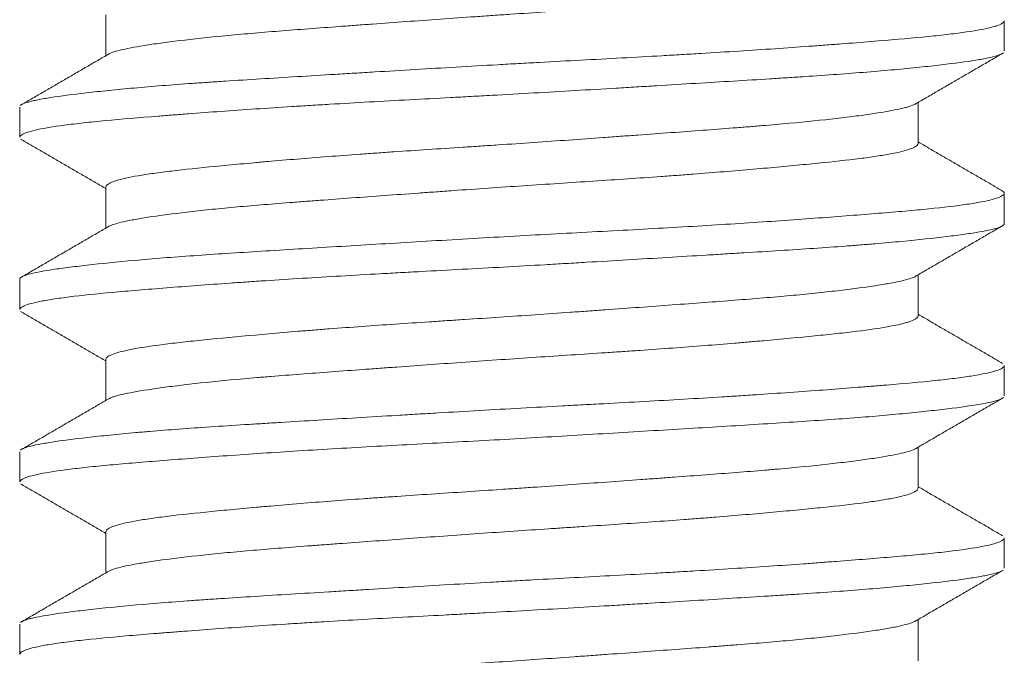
# Model space of a CAD drawing. Header units: millimetres. Extents: x 28 to 2257, y 19 to 785.
# Tile 38 of 55: x 1655.35 to 1659.35, y 361.22 to 363.8. Entities that reach past the tile are written whole.
import ezdxf

# ---------------------------------------------------------------- set-up
doc = ezdxf.new("R2010")
doc.units = ezdxf.units.MM
doc.layers.add('1', color=7, linetype='Continuous', true_color=0xffffff)

msp = doc.modelspace()

# ---------------------------------------------------------------- linework, layer by layer
at = {"layer": '1', "color": 155, "linetype": 'Continuous', "lineweight": 18}
for p, q in [((1655.7032, 363.8189), (1655.7032, 363.6523)), ((1659.3532, 363.6712), (1659.3532, 363.7934)), ((1659.0032, 363.2956), (1659.0032, 363.4626)), ((1655.3532, 363.4436), (1655.3532, 363.3215)), ((1655.7032, 363.1193), (1655.7032, 362.9523)), ((1659.3532, 362.9712), (1659.3532, 363.0939)), ((1655.3532, 362.7435), (1655.3532, 362.621)), ((1659.0032, 362.5958), (1659.0032, 362.7626)), ((1655.7032, 362.419), (1655.7032, 362.2523)), ((1659.3532, 362.2715), (1659.3532, 362.3935)), ((1659.0032, 361.8958), (1659.0032, 362.0626)), ((1655.3532, 362.044), (1655.3532, 361.9214)), ((1655.7032, 361.7192), (1655.7032, 361.5523)), ((1659.3532, 361.5709), (1659.3532, 361.6936)), ((1655.3532, 361.3434), (1655.3532, 361.2214)), ((1659.0032, 361.1956), (1659.0032, 361.3626))]:
    msp.add_line(p, q, dxfattribs=at)
for points, knots in [([(1655.7125, 363.6577), (1655.7167, 363.6603), (1655.7224, 363.6629), (1655.7379, 363.6686), (1655.7484, 363.6716), (1655.7858, 363.6809), (1655.8186, 363.6872), (1655.8695, 363.6954), (1655.8802, 363.697), (1655.9025, 363.7003), (1655.9141, 363.702), (1655.9501, 363.7069), (1655.9758, 363.7103), (1656.0578, 363.7202), (1656.119, 363.7269), (1656.204, 363.735), (1656.2214, 363.7366), (1656.2569, 363.7398), (1656.2749, 363.7414), (1656.3299, 363.7461), (1656.3677, 363.7492), (1656.4845, 363.7585), (1656.5669, 363.7647), (1656.6759, 363.7727), (1656.698, 363.7744), (1656.7423, 363.7776), (1656.7646, 363.7792), (1656.8319, 363.7841), (1656.8772, 363.7874), (1657.0149, 363.7974), (1657.1087, 363.8041), (1657.2286, 363.8125), (1657.2526, 363.8142), (1657.3005, 363.8175), (1657.3244, 363.8191), (1657.396, 363.824), (1657.491, 363.8303), (1657.5854, 363.8365), (1657.6795, 363.8426), (1657.7264, 363.8457), (1657.8662, 363.8552), (1657.9559, 363.8614), (1658.0855, 363.8711), (1658.149, 363.876), (1658.2106, 363.881), (1658.2512, 363.8843), (1658.2714, 363.886), (1658.3703, 363.8944), (1658.4436, 363.9011), (1658.5452, 363.9108), (1658.5939, 363.9155), (1658.6393, 363.9202), (1658.6689, 363.9233), (1658.6833, 363.9249), (1658.753, 363.9327), (1658.8012, 363.9389), (1658.8627, 363.9484), (1658.8907, 363.9533), (1658.9145, 363.9582), (1658.9294, 363.9615), (1658.9364, 363.9632), (1658.9685, 363.9715), (1658.9859, 363.9783), (1658.9999, 363.9882), (1659.0025, 363.9915), (1659.0032, 363.9954), (1659.0032, 363.996), (1659.0032, 363.9966)], [0, 0, 0, 0, 0.023537, 0.023537, 0.052102, 0.052102, 0.109232, 0.109232, 0.123515, 0.123515, 0.137797, 0.137797, 0.166362, 0.166362, 0.223492, 0.223492, 0.237774, 0.237774, 0.252057, 0.252057, 0.280622, 0.280622, 0.337751, 0.337751, 0.352034, 0.352034, 0.366316, 0.366316, 0.394881, 0.394881, 0.452011, 0.452011, 0.466293, 0.466293, 0.480576, 0.480576, 0.509141, 0.537706, 0.537706, 0.566271, 0.566271, 0.6234, 0.6234, 0.651965, 0.666248, 0.666248, 0.68053, 0.68053, 0.73766, 0.73766, 0.766225, 0.780507, 0.780507, 0.79479, 0.79479, 0.85192, 0.85192, 0.880484, 0.894767, 0.894767, 0.909049, 0.909049, 0.966179, 0.966179, 0.994744, 0.994744, 1, 1, 1, 1]), ([(1655.3612, 363.4538), (1655.3671, 363.4573), (1655.3762, 363.4608), (1655.3938, 363.4658), (1655.3996, 363.4673), (1655.4126, 363.4703), (1655.4197, 363.4718), (1655.4427, 363.4764), (1655.4602, 363.4794), (1655.5194, 363.4886), (1655.5674, 363.4949), (1655.6382, 363.503), (1655.6529, 363.5047), (1655.6834, 363.5079), (1655.6993, 363.5096), (1655.7482, 363.5145), (1655.7826, 363.5178), (1655.8909, 363.5276), (1655.9699, 363.5339), (1656.0771, 363.5415), (1656.099, 363.543), (1656.1436, 363.546), (1656.1664, 363.5475), (1656.2358, 363.5521), (1656.2831, 363.5551), (1656.4283, 363.5641), (1656.5293, 363.5703), (1656.6608, 363.5782), (1656.6874, 363.5798), (1656.741, 363.583), (1656.7682, 363.5847), (1656.8501, 363.5896), (1656.905, 363.5929), (1657.0705, 363.6027), (1657.182, 363.6093), (1657.3229, 363.6173), (1657.3511, 363.6189), (1657.4078, 363.622), (1657.4362, 363.6236), (1657.5214, 363.6282), (1657.5776, 363.6312), (1657.7448, 363.6402), (1657.8542, 363.6461), (1657.9885, 363.6537), (1658.0152, 363.6552), (1658.0684, 363.6583), (1658.095, 363.6599), (1658.1737, 363.6646), (1658.2249, 363.6678), (1658.3747, 363.6774), (1658.4696, 363.6839), (1658.582, 363.6921), (1658.6042, 363.6937), (1658.6479, 363.697), (1658.6695, 363.6986), (1658.7328, 363.7035), (1658.7732, 363.7067), (1658.8887, 363.7159), (1658.9584, 363.7219), (1659.0362, 363.7294), (1659.0513, 363.7309), (1659.0806, 363.7339), (1659.0948, 363.7355), (1659.1356, 363.7401), (1659.1606, 363.7432), (1659.2287, 363.7525), (1659.2652, 363.7589), (1659.2996, 363.7671), (1659.3059, 363.7687), (1659.3174, 363.7721), (1659.3226, 363.7737), (1659.3363, 363.7787), (1659.343, 363.782), (1659.3513, 363.7883), (1659.3533, 363.7912), (1659.3532, 363.7941)], [0, 0, 0, 0, 0.032358, 0.032358, 0.04621, 0.04621, 0.060062, 0.060062, 0.087766, 0.087766, 0.143174, 0.143174, 0.157026, 0.157026, 0.170878, 0.170878, 0.198582, 0.198582, 0.253989, 0.253989, 0.267841, 0.267841, 0.281693, 0.281693, 0.309397, 0.309397, 0.364805, 0.364805, 0.378657, 0.378657, 0.392509, 0.392509, 0.420213, 0.420213, 0.475621, 0.475621, 0.489473, 0.489473, 0.503324, 0.503324, 0.531028, 0.531028, 0.586436, 0.586436, 0.600288, 0.600288, 0.61414, 0.61414, 0.641844, 0.641844, 0.697252, 0.697252, 0.711104, 0.711104, 0.724956, 0.724956, 0.75266, 0.75266, 0.808067, 0.808067, 0.821919, 0.821919, 0.835771, 0.835771, 0.863475, 0.863475, 0.918883, 0.918883, 0.932735, 0.932735, 0.946587, 0.946587, 0.974291, 0.974291, 1, 1, 1, 1]), ([(1659.3449, 363.661), (1659.34, 363.658), (1659.3327, 363.6551), (1659.3136, 363.6492), (1659.3016, 363.6463), (1659.2799, 363.6417), (1659.272, 363.6402), (1659.2552, 363.6371), (1659.2463, 363.6356), (1659.1988, 363.6279), (1659.1523, 363.6217), (1659.0697, 363.612), (1659.04, 363.6087), (1658.9923, 363.6038), (1658.9757, 363.6021), (1658.9419, 363.5988), (1658.9246, 363.5972), (1658.8357, 363.589), (1658.7579, 363.5827), (1658.6312, 363.5735), (1658.5873, 363.5705), (1658.5188, 363.566), (1658.4955, 363.5645), (1658.4485, 363.5614), (1658.4247, 363.5599), (1658.3045, 363.5524), (1658.2042, 363.5463), (1658.0477, 363.5368), (1657.9945, 363.5336), (1657.9131, 363.5287), (1657.8857, 363.5271), (1657.8308, 363.5238), (1657.8033, 363.5222), (1657.6654, 363.5139), (1657.5541, 363.5073), (1657.3855, 363.4977), (1657.3291, 363.4945), (1657.244, 363.4899), (1657.2156, 363.4883), (1657.159, 363.4853), (1657.1309, 363.4838), (1656.9909, 363.4763), (1656.8811, 363.4704), (1656.7196, 363.4613), (1656.6663, 363.4583), (1656.5872, 363.4536), (1656.5609, 363.452), (1656.5092, 363.4488), (1656.4836, 363.4472), (1656.3575, 363.4393), (1656.2617, 363.4328), (1656.1256, 363.423), (1656.0815, 363.4197), (1656.0173, 363.4148), (1655.9962, 363.4132), (1655.9551, 363.4099), (1655.935, 363.4084), (1655.837, 363.4006), (1655.766, 363.3946), (1655.6707, 363.3856), (1655.6408, 363.3826), (1655.5989, 363.378), (1655.5854, 363.3765), (1655.5595, 363.3734), (1655.5472, 363.3718), (1655.4884, 363.3641), (1655.4503, 363.3577), (1655.4067, 363.3479), (1655.3944, 363.3446), (1655.3794, 363.3396), (1655.375, 363.338), (1655.3674, 363.3347), (1655.3642, 363.333), (1655.3562, 363.3279), (1655.3533, 363.3245), (1655.3532, 363.3212)], [0, 0, 0, 0, 0.027087, 0.027087, 0.05484, 0.05484, 0.068717, 0.068717, 0.082593, 0.082593, 0.138099, 0.138099, 0.165853, 0.165853, 0.179729, 0.179729, 0.193606, 0.193606, 0.249112, 0.249112, 0.276865, 0.276865, 0.290742, 0.290742, 0.304618, 0.304618, 0.360124, 0.360124, 0.387877, 0.387877, 0.401754, 0.401754, 0.415631, 0.415631, 0.471137, 0.471137, 0.49889, 0.49889, 0.512766, 0.512766, 0.526643, 0.526643, 0.582149, 0.582149, 0.609902, 0.609902, 0.623779, 0.623779, 0.637655, 0.637655, 0.693162, 0.693162, 0.720915, 0.720915, 0.734791, 0.734791, 0.748668, 0.748668, 0.804174, 0.804174, 0.831927, 0.831927, 0.845804, 0.845804, 0.85968, 0.85968, 0.915187, 0.915187, 0.94294, 0.94294, 0.956816, 0.956816, 0.970693, 0.970693, 1, 1, 1, 1]), ([(1658.9938, 363.4571), (1658.9929, 363.4566), (1658.9919, 363.456), (1658.9851, 363.4524), (1658.9732, 363.4477), (1658.9567, 363.443), (1658.9445, 363.4399), (1658.938, 363.4383), (1658.9027, 363.4304), (1658.8669, 363.424), (1658.8018, 363.4142), (1658.7783, 363.4109), (1658.74, 363.4059), (1658.7268, 363.4042), (1658.6994, 363.4008), (1658.6853, 363.3991), (1658.6129, 363.3907), (1658.549, 363.3841), (1658.4442, 363.3745), (1658.4077, 363.3714), (1658.3507, 363.3667), (1658.3313, 363.3651), (1658.292, 363.362), (1658.2721, 363.3604), (1658.1714, 363.3526), (1658.0871, 363.3463), (1657.955, 363.3366), (1657.91, 363.3333), (1657.8412, 363.3283), (1657.818, 363.3267), (1657.7715, 363.3233), (1657.7482, 363.3216), (1657.6314, 363.3132), (1657.5369, 363.3065), (1657.3935, 363.2965), (1657.3454, 363.2933), (1657.2729, 363.2884), (1657.2487, 363.2868), (1657.2007, 363.2837), (1657.1768, 363.2821), (1657.0579, 363.2743), (1656.9644, 363.2682), (1656.8498, 363.2603), (1656.827, 363.2588), (1656.7816, 363.2556), (1656.759, 363.254), (1656.6917, 363.2491), (1656.6479, 363.2458), (1656.5199, 363.236), (1656.4389, 363.2294), (1656.343, 363.221), (1656.3241, 363.2193), (1656.2869, 363.2159), (1656.2685, 363.2143), (1656.2146, 363.2093), (1656.1803, 363.206), (1656.0823, 363.1964), (1656.0234, 363.1903), (1655.9578, 363.1824), (1655.9451, 363.1809), (1655.9205, 363.1777), (1655.9087, 363.1761), (1655.8746, 363.1713), (1655.8539, 363.1681), (1655.7977, 363.1585), (1655.768, 363.1519), (1655.7407, 363.1435), (1655.7358, 363.1418), (1655.7269, 363.1384), (1655.723, 363.1367), (1655.7128, 363.1316), (1655.7082, 363.1282), (1655.7041, 363.123), (1655.7033, 363.1211), (1655.7032, 363.1193)], [0, 0, 0, 0, 0.005064, 0.005064, 0.03384, 0.048227, 0.048227, 0.062615, 0.062615, 0.120166, 0.120166, 0.148941, 0.148941, 0.163329, 0.163329, 0.177716, 0.177716, 0.235267, 0.235267, 0.264042, 0.264042, 0.27843, 0.27843, 0.292818, 0.292818, 0.350368, 0.350368, 0.379144, 0.379144, 0.393531, 0.393531, 0.407919, 0.407919, 0.46547, 0.46547, 0.494245, 0.494245, 0.508633, 0.508633, 0.52302, 0.52302, 0.580571, 0.580571, 0.594959, 0.594959, 0.609346, 0.609346, 0.638122, 0.638122, 0.695672, 0.695672, 0.71006, 0.71006, 0.724448, 0.724448, 0.753223, 0.753223, 0.810773, 0.810773, 0.825161, 0.825161, 0.839549, 0.839549, 0.868324, 0.868324, 0.925875, 0.925875, 0.940262, 0.940262, 0.95465, 0.95465, 0.983425, 0.983425, 1, 1, 1, 1]), ([(1655.7123, 362.9576), (1655.7133, 362.9582), (1655.7144, 362.9589), (1655.7273, 362.9657), (1655.7471, 362.9718), (1655.7821, 362.9797), (1655.7896, 362.9813), (1655.8057, 362.9844), (1655.8142, 362.986), (1655.8411, 362.9908), (1655.8608, 362.9941), (1655.9255, 363.0038), (1655.9757, 363.0105), (1656.0478, 363.0189), (1656.0627, 363.0206), (1656.0932, 363.0239), (1656.1088, 363.0256), (1656.1567, 363.0305), (1656.19, 363.0338), (1656.294, 363.0433), (1656.3688, 363.0494), (1656.4694, 363.0572), (1656.4899, 363.0588), (1656.5312, 363.062), (1656.552, 363.0635), (1656.6152, 363.0683), (1656.6581, 363.0714), (1656.7891, 363.0811), (1656.8795, 363.0876), (1656.9967, 363.096), (1657.0202, 363.0977), (1657.0673, 363.1011), (1657.0909, 363.1028), (1657.1617, 363.1078), (1657.209, 363.1112), (1657.3039, 363.1177), (1657.3515, 363.121), (1657.4468, 363.1274), (1657.4947, 363.1305), (1657.6383, 363.1399), (1657.7318, 363.146), (1657.8685, 363.1554), (1657.936, 363.1601), (1658.0022, 363.1649), (1658.046, 363.1681), (1658.0678, 363.1698), (1658.1755, 363.178), (1658.2567, 363.1846), (1658.3714, 363.1946), (1658.427, 363.1996), (1658.4798, 363.2045), (1658.5144, 363.2078), (1658.5315, 363.2095), (1658.6143, 363.2175), (1658.6737, 363.2236), (1658.7528, 363.2329), (1658.7898, 363.2376), (1658.823, 363.2424), (1658.8443, 363.2456), (1658.8544, 363.2472), (1658.9026, 363.2552), (1658.9331, 363.2618), (1658.9671, 363.2718), (1658.9811, 363.2768), (1658.9906, 363.2819), (1658.9959, 363.2852), (1658.998, 363.2869), (1659.0021, 363.2912), (1659.0033, 363.2939), (1659.0032, 363.2964)], [0, 0, 0, 0, 0.005941, 0.005941, 0.063071, 0.063071, 0.077354, 0.077354, 0.091636, 0.091636, 0.120201, 0.120201, 0.177331, 0.177331, 0.191613, 0.191613, 0.205896, 0.205896, 0.234461, 0.234461, 0.29159, 0.29159, 0.305873, 0.305873, 0.320155, 0.320155, 0.34872, 0.34872, 0.40585, 0.40585, 0.420133, 0.420133, 0.434415, 0.434415, 0.46298, 0.46298, 0.491545, 0.491545, 0.52011, 0.52011, 0.577239, 0.577239, 0.605804, 0.620087, 0.620087, 0.634369, 0.634369, 0.691499, 0.691499, 0.720064, 0.734346, 0.734346, 0.748629, 0.748629, 0.805759, 0.805759, 0.834324, 0.848606, 0.848606, 0.862888, 0.862888, 0.920018, 0.920018, 0.948583, 0.962866, 0.962866, 0.977148, 0.977148, 1, 1, 1, 1]), ([(1655.3532, 362.7441), (1655.3532, 362.7456), (1655.3538, 362.7472), (1655.3574, 362.7518), (1655.3622, 362.7548), (1655.3767, 362.7609), (1655.3862, 362.7639), (1655.4219, 362.7728), (1655.4547, 362.7788), (1655.5175, 362.7881), (1655.5407, 362.7913), (1655.5919, 362.7977), (1655.6194, 362.801), (1655.7079, 362.8107), (1655.7744, 362.8173), (1655.8858, 362.827), (1655.9248, 362.8302), (1656.0068, 362.8365), (1656.0492, 362.8395), (1656.1804, 362.8486), (1656.2732, 362.8545), (1656.4205, 362.8636), (1656.4709, 362.8667), (1656.5745, 362.873), (1656.6269, 362.8761), (1656.786, 362.8857), (1656.8945, 362.8923), (1657.0609, 362.9021), (1657.117, 362.9055), (1657.2303, 362.9121), (1657.2868, 362.9153), (1657.4558, 362.9248), (1657.5677, 362.9307), (1657.7345, 362.9397), (1657.7899, 362.9426), (1657.9003, 362.9487), (1657.9544, 362.9517), (1658.1141, 362.9609), (1658.2167, 362.9672), (1658.3648, 362.9768), (1658.4133, 362.9801), (1658.5081, 362.9867), (1658.5538, 362.99), (1658.686, 362.9998), (1658.7676, 363.0061), (1658.8804, 363.0153), (1658.9164, 363.0184), (1658.9849, 363.0244), (1659.017, 363.0274), (1659.1068, 363.0365), (1659.1583, 363.0426), (1659.2121, 363.0504), (1659.2224, 363.052), (1659.2418, 363.0552), (1659.2509, 363.0568), (1659.2767, 363.0617), (1659.2915, 363.065), (1659.3288, 363.0748), (1659.3442, 363.0815), (1659.3518, 363.0895), (1659.3527, 363.0911), (1659.3534, 363.0943), (1659.3531, 363.0959), (1659.3505, 363.1005), (1659.3465, 363.1034), (1659.3404, 363.1063)], [0, 0, 0, 0, 0.012895, 0.012895, 0.038894, 0.038894, 0.064892, 0.064892, 0.116889, 0.116889, 0.142887, 0.142887, 0.168885, 0.168885, 0.220882, 0.220882, 0.24688, 0.24688, 0.272879, 0.272879, 0.324875, 0.324875, 0.350874, 0.350874, 0.376872, 0.376872, 0.428869, 0.428869, 0.454867, 0.454867, 0.480865, 0.480865, 0.532862, 0.532862, 0.55886, 0.55886, 0.584859, 0.584859, 0.636855, 0.636855, 0.662854, 0.662854, 0.688852, 0.688852, 0.740849, 0.740849, 0.766847, 0.766847, 0.792845, 0.792845, 0.844842, 0.844842, 0.857841, 0.857841, 0.87084, 0.87084, 0.896839, 0.896839, 0.948835, 0.948835, 0.961834, 0.961834, 0.974834, 0.974834, 1, 1, 1, 1]), ([(1659.3532, 362.9708), (1659.3532, 362.9684), (1659.3518, 362.9661), (1659.3471, 362.9622), (1659.3446, 362.9607), (1659.3386, 362.9577), (1659.3349, 362.9562), (1659.3138, 362.9487), (1659.2877, 362.9428), (1659.2348, 362.9337), (1659.2149, 362.9306), (1659.1814, 362.9258), (1659.1697, 362.9242), (1659.1453, 362.9211), (1659.1325, 362.9195), (1659.0664, 362.9114), (1659.0055, 362.9049), (1658.9024, 362.8951), (1658.8661, 362.8918), (1658.8085, 362.887), (1658.7888, 362.8854), (1658.7488, 362.8822), (1658.7284, 362.8806), (1658.6247, 362.8729), (1658.536, 362.867), (1658.3943, 362.858), (1658.3457, 362.855), (1658.2705, 362.8504), (1658.2451, 362.8488), (1658.194, 362.8457), (1658.1683, 362.8441), (1658.0388, 362.8363), (1657.9323, 362.8299), (1657.7682, 362.8201), (1657.7127, 362.8167), (1657.6285, 362.8118), (1657.6003, 362.8101), (1657.5439, 362.8068), (1657.5158, 362.8052), (1657.3752, 362.797), (1657.263, 362.7909), (1657.095, 362.7818), (1657.039, 362.7789), (1656.9552, 362.7743), (1656.9274, 362.7728), (1656.8722, 362.7698), (1656.8448, 362.7683), (1656.709, 362.7608), (1656.6038, 362.7547), (1656.451, 362.7452), (1656.4009, 362.742), (1656.3271, 362.7371), (1656.3028, 362.7355), (1656.255, 362.7322), (1656.2315, 362.7305), (1656.116, 362.7223), (1656.0297, 362.7158), (1655.9094, 362.7063), (1655.8708, 362.7033), (1655.8154, 362.6987), (1655.7973, 362.6971), (1655.7624, 362.6941), (1655.7454, 362.6926), (1655.6632, 362.6851), (1655.6056, 362.6791), (1655.5314, 362.6699), (1655.5088, 362.6667), (1655.478, 362.6619), (1655.4683, 362.6603), (1655.4501, 362.6571), (1655.4416, 362.6555), (1655.402, 362.6474), (1655.3797, 362.6408), (1655.3601, 362.6309), (1655.3559, 362.6276), (1655.3535, 362.6232), (1655.3532, 362.6221), (1655.3532, 362.621)], [0, 0, 0, 0, 0.020474, 0.020474, 0.033944, 0.033944, 0.047414, 0.047414, 0.101293, 0.101293, 0.128233, 0.128233, 0.141703, 0.141703, 0.155172, 0.155172, 0.209052, 0.209052, 0.235991, 0.235991, 0.249461, 0.249461, 0.262931, 0.262931, 0.31681, 0.31681, 0.34375, 0.34375, 0.35722, 0.35722, 0.37069, 0.37069, 0.424569, 0.424569, 0.451509, 0.451509, 0.464978, 0.464978, 0.478448, 0.478448, 0.532328, 0.532328, 0.559267, 0.559267, 0.572737, 0.572737, 0.586207, 0.586207, 0.640086, 0.640086, 0.667026, 0.667026, 0.680496, 0.680496, 0.693966, 0.693966, 0.747845, 0.747845, 0.774784, 0.774784, 0.788254, 0.788254, 0.801724, 0.801724, 0.855603, 0.855603, 0.882543, 0.882543, 0.896013, 0.896013, 0.909483, 0.909483, 0.963362, 0.963362, 0.990302, 0.990302, 1, 1, 1, 1]), ([(1658.9944, 362.7575), (1658.9936, 362.757), (1658.9926, 362.7564), (1658.9803, 362.7496), (1658.9607, 362.7435), (1658.9194, 362.7341), (1658.9036, 362.7309), (1658.8767, 362.7261), (1658.8672, 362.7245), (1658.8474, 362.7212), (1658.837, 362.7196), (1658.783, 362.7114), (1658.7327, 362.7047), (1658.6469, 362.6947), (1658.6165, 362.6913), (1658.5682, 362.6863), (1658.5517, 362.6846), (1658.5181, 362.6814), (1658.5009, 362.6797), (1658.4136, 362.6717), (1658.3386, 362.6656), (1658.2185, 362.6562), (1658.1771, 362.6531), (1658.0918, 362.6467), (1658.0485, 362.6435), (1657.9165, 362.6338), (1657.8258, 362.6272), (1657.7092, 362.6188), (1657.6857, 362.6171), (1657.6384, 362.6137), (1657.6145, 362.612), (1657.5428, 362.6069), (1657.495, 362.6036), (1657.3517, 362.5936), (1657.2562, 362.5873), (1657.137, 362.5795), (1657.1132, 362.5779), (1657.0655, 362.5748), (1657.0417, 362.5732), (1656.9708, 362.5685), (1656.9243, 362.5654), (1656.7869, 362.556), (1656.6981, 362.5497), (1656.5908, 362.5415), (1656.5695, 362.5398), (1656.5273, 362.5365), (1656.5064, 362.5348), (1656.4449, 362.5298), (1656.4053, 362.5264), (1656.2904, 362.5164), (1656.219, 362.5097), (1656.1199, 362.5001), (1656.0882, 362.4969), (1656.0285, 362.4906), (1656.0005, 362.4875), (1655.9218, 362.4782), (1655.8764, 362.4719), (1655.8286, 362.4638), (1655.8195, 362.4622), (1655.8024, 362.4589), (1655.7943, 362.4572), (1655.7716, 362.4522), (1655.7586, 362.4489), (1655.7256, 362.4389), (1655.7116, 362.4321), (1655.7046, 362.4238), (1655.7037, 362.4221), (1655.7033, 362.42), (1655.7032, 362.4195), (1655.7032, 362.4191)], [0, 0, 0, 0, 0.005055, 0.005055, 0.0625, 0.0625, 0.091222, 0.091222, 0.105584, 0.105584, 0.119945, 0.119945, 0.17739, 0.17739, 0.206112, 0.206112, 0.220473, 0.220473, 0.234835, 0.234835, 0.292279, 0.292279, 0.321002, 0.321002, 0.349724, 0.349724, 0.407169, 0.407169, 0.42153, 0.42153, 0.435892, 0.435892, 0.464614, 0.464614, 0.522059, 0.522059, 0.53642, 0.53642, 0.550781, 0.550781, 0.579504, 0.579504, 0.636949, 0.636949, 0.65131, 0.65131, 0.665671, 0.665671, 0.694393, 0.694393, 0.751838, 0.751838, 0.780561, 0.780561, 0.809283, 0.809283, 0.866728, 0.866728, 0.881089, 0.881089, 0.89545, 0.89545, 0.924173, 0.924173, 0.981618, 0.981618, 0.995979, 0.995979, 1, 1, 1, 1]), ([(1655.7128, 362.2579), (1655.7156, 362.2596), (1655.7189, 362.2612), (1655.7264, 362.2644), (1655.7306, 362.266), (1655.7401, 362.2691), (1655.7453, 362.2706), (1655.7625, 362.2753), (1655.7759, 362.2784), (1655.8219, 362.2878), (1655.8602, 362.2942), (1655.9179, 362.3025), (1655.93, 362.3042), (1655.9549, 362.3075), (1655.9678, 362.3092), (1656.0076, 362.3142), (1656.0357, 362.3175), (1656.1249, 362.3275), (1656.1906, 362.334), (1656.2808, 362.3419), (1656.2993, 362.3435), (1656.3367, 362.3467), (1656.3557, 362.3482), (1656.4134, 362.3529), (1656.4529, 362.356), (1656.5746, 362.3653), (1656.6599, 362.3716), (1656.772, 362.3798), (1656.7946, 362.3814), (1656.8399, 362.3847), (1656.8627, 362.3864), (1656.9314, 362.3913), (1656.9775, 362.3947), (1657.1172, 362.4047), (1657.212, 362.4114), (1657.4047, 362.4246), (1657.4999, 362.4309), (1657.641, 362.4401), (1657.7111, 362.4447), (1657.7806, 362.4494), (1657.8267, 362.4525), (1657.8498, 362.4541), (1657.964, 362.462), (1658.0515, 362.4684), (1658.177, 362.4782), (1658.2384, 362.4832), (1658.2976, 362.4882), (1658.3366, 362.4916), (1658.3559, 362.4933), (1658.4502, 362.5017), (1658.5196, 362.5082), (1658.6147, 362.5176), (1658.66, 362.5223), (1658.7019, 362.527), (1658.729, 362.5301), (1658.7422, 362.5317), (1658.8055, 362.5395), (1658.8485, 362.5458), (1658.9017, 362.5555), (1658.9255, 362.5604), (1658.945, 362.5654), (1658.957, 362.5688), (1658.9625, 362.5704), (1658.9873, 362.5789), (1658.9988, 362.5856), (1659.003, 362.5937), (1659.0033, 362.5952), (1659.0032, 362.5968)], [0, 0, 0, 0, 0.015082, 0.015082, 0.029365, 0.029365, 0.043647, 0.043647, 0.072212, 0.072212, 0.129342, 0.129342, 0.143624, 0.143624, 0.157907, 0.157907, 0.186472, 0.186472, 0.243601, 0.243601, 0.257884, 0.257884, 0.272166, 0.272166, 0.300731, 0.300731, 0.357861, 0.357861, 0.372144, 0.372144, 0.386426, 0.386426, 0.414991, 0.414991, 0.472121, 0.472121, 0.52925, 0.52925, 0.557815, 0.572098, 0.572098, 0.58638, 0.58638, 0.64351, 0.64351, 0.672075, 0.686357, 0.686357, 0.70064, 0.70064, 0.75777, 0.75777, 0.786335, 0.800617, 0.800617, 0.814899, 0.814899, 0.872029, 0.872029, 0.900594, 0.914877, 0.914877, 0.929159, 0.929159, 0.986289, 0.986289, 1, 1, 1, 1]), ([(1655.3605, 362.0534), (1655.3691, 362.0588), (1655.385, 362.064), (1655.4215, 362.0723), (1655.437, 362.0753), (1655.4638, 362.0799), (1655.4734, 362.0815), (1655.4935, 362.0846), (1655.504, 362.0861), (1655.5596, 362.094), (1655.6124, 362.1003), (1655.704, 362.1101), (1655.7367, 362.1134), (1655.7889, 362.1184), (1655.8068, 362.12), (1655.8433, 362.1233), (1655.862, 362.1249), (1655.9573, 362.1329), (1656.04, 362.139), (1656.1736, 362.148), (1656.2197, 362.151), (1656.2913, 362.1556), (1656.3156, 362.1571), (1656.3644, 362.1601), (1656.389, 362.1617), (1656.5135, 362.1693), (1656.6167, 362.1755), (1656.7769, 362.1852), (1656.8313, 362.1884), (1656.9142, 362.1934), (1656.942, 362.1951), (1656.9976, 362.1984), (1657.0254, 362.2), (1657.1647, 362.2083), (1657.2767, 362.2148), (1657.4455, 362.2241), (1657.5019, 362.2272), (1657.5868, 362.2317), (1657.615, 362.2333), (1657.6711, 362.2363), (1657.6989, 362.2377), (1657.8374, 362.2452), (1657.9455, 362.2512), (1658.1038, 362.2604), (1658.1559, 362.2635), (1658.233, 362.2683), (1658.2585, 362.2699), (1658.3086, 362.2731), (1658.3333, 362.2748), (1658.4551, 362.2829), (1658.5471, 362.2894), (1658.6768, 362.2992), (1658.7187, 362.3024), (1658.7793, 362.3072), (1658.7991, 362.3087), (1658.8377, 362.3118), (1658.8565, 362.3134), (1658.9479, 362.321), (1659.0133, 362.3269), (1659.0998, 362.336), (1659.1267, 362.339), (1659.164, 362.3437), (1659.1759, 362.3453), (1659.1985, 362.3484), (1659.2092, 362.35), (1659.2599, 362.3579), (1659.2913, 362.3644), (1659.3247, 362.3743), (1659.3336, 362.3776), (1659.3433, 362.3825), (1659.346, 362.3842), (1659.35, 362.3875), (1659.3515, 362.3891), (1659.353, 362.3919), (1659.3532, 362.3931), (1659.3532, 362.3943)], [0, 0, 0, 0, 0.049115, 0.049115, 0.07677, 0.07677, 0.090597, 0.090597, 0.104425, 0.104425, 0.159735, 0.159735, 0.187389, 0.187389, 0.201217, 0.201217, 0.215044, 0.215044, 0.270354, 0.270354, 0.298009, 0.298009, 0.311836, 0.311836, 0.325664, 0.325664, 0.380973, 0.380973, 0.408628, 0.408628, 0.422456, 0.422456, 0.436283, 0.436283, 0.491593, 0.491593, 0.519248, 0.519248, 0.533075, 0.533075, 0.546903, 0.546903, 0.602212, 0.602212, 0.629867, 0.629867, 0.643695, 0.643695, 0.657522, 0.657522, 0.712832, 0.712832, 0.740487, 0.740487, 0.754314, 0.754314, 0.768142, 0.768142, 0.823451, 0.823451, 0.851106, 0.851106, 0.864934, 0.864934, 0.878761, 0.878761, 0.934071, 0.934071, 0.961726, 0.961726, 0.975553, 0.975553, 0.989381, 0.989381, 1, 1, 1, 1]), ([(1659.3452, 362.2611), (1659.343, 362.2598), (1659.3404, 362.2585), (1659.3303, 362.2542), (1659.3208, 362.2513), (1659.297, 362.2452), (1659.2828, 362.2422), (1659.2336, 362.2331), (1659.1919, 362.227), (1659.1163, 362.2174), (1659.0889, 362.2142), (1659.0295, 362.2076), (1658.9979, 362.2043), (1658.8978, 362.1945), (1658.8239, 362.188), (1658.7024, 362.1786), (1658.6601, 362.1756), (1658.5718, 362.1695), (1658.5264, 362.1665), (1658.3868, 362.1575), (1658.289, 362.1515), (1658.1354, 362.1421), (1658.0831, 362.139), (1657.9759, 362.1325), (1657.9219, 362.1293), (1657.7586, 362.1195), (1657.6481, 362.1129), (1657.4799, 362.1031), (1657.4234, 362.0998), (1657.3095, 362.0934), (1657.253, 362.0904), (1657.0845, 362.0813), (1656.9737, 362.0754), (1656.8098, 362.0664), (1656.7556, 362.0634), (1656.6479, 362.0572), (1656.5953, 362.0541), (1656.4408, 362.0447), (1656.3423, 362.0382), (1656.2015, 362.0284), (1656.1557, 362.0251), (1656.0664, 362.0185), (1656.0236, 362.0153), (1655.9006, 362.0057), (1655.8256, 361.9997), (1655.7237, 361.9907), (1655.6915, 361.9877), (1655.6308, 361.9816), (1655.6027, 361.9785), (1655.5251, 361.9693), (1655.4821, 361.9631), (1655.4307, 361.9534), (1655.4158, 361.9501), (1655.3905, 361.9435), (1655.3803, 361.9402), (1655.36, 361.9316), (1655.3536, 361.9264), (1655.3532, 361.9214)], [0, 0, 0, 0, 0.011989, 0.011989, 0.039742, 0.039742, 0.067496, 0.067496, 0.123002, 0.123002, 0.150755, 0.150755, 0.178508, 0.178508, 0.234014, 0.234014, 0.261767, 0.261767, 0.28952, 0.28952, 0.345027, 0.345027, 0.37278, 0.37278, 0.400533, 0.400533, 0.456039, 0.456039, 0.483792, 0.483792, 0.511545, 0.511545, 0.567052, 0.567052, 0.594805, 0.594805, 0.622558, 0.622558, 0.678064, 0.678064, 0.705817, 0.705817, 0.73357, 0.73357, 0.789076, 0.789076, 0.816829, 0.816829, 0.844583, 0.844583, 0.900089, 0.900089, 0.927842, 0.927842, 0.955595, 0.955595, 1, 1, 1, 1]), ([(1658.9933, 362.0568), (1658.993, 362.0567), (1658.9928, 362.0565), (1658.9871, 362.0533), (1658.9796, 362.0502), (1658.9602, 362.0439), (1658.9485, 362.0408), (1658.9076, 362.0314), (1658.8726, 362.025), (1658.8191, 362.0168), (1658.8079, 362.0152), (1658.7845, 362.0119), (1658.7723, 362.0102), (1658.7344, 362.0051), (1658.7075, 362.0018), (1658.6221, 361.9917), (1658.5588, 361.9851), (1658.4718, 361.9771), (1658.454, 361.9755), (1658.4176, 361.9723), (1658.399, 361.9707), (1658.3423, 361.966), (1658.3034, 361.9628), (1658.1837, 361.9535), (1658.0998, 361.9472), (1657.9897, 361.9392), (1657.9674, 361.9375), (1657.9223, 361.9342), (1657.8995, 361.9326), (1657.8309, 361.9276), (1657.7848, 361.9243), (1657.6454, 361.9142), (1657.551, 361.9075), (1657.431, 361.8991), (1657.4069, 361.8975), (1657.3585, 361.8942), (1657.3343, 361.8925), (1657.2621, 361.8877), (1657.2144, 361.8846), (1657.0719, 361.8752), (1656.9782, 361.8691), (1656.8627, 361.8612), (1656.8397, 361.8596), (1656.7939, 361.8564), (1656.7713, 361.8548), (1656.7042, 361.85), (1656.6605, 361.8468), (1656.5322, 361.837), (1656.4506, 361.8303), (1656.3536, 361.8219), (1656.3345, 361.8202), (1656.2969, 361.8168), (1656.2785, 361.8152), (1656.2246, 361.8102), (1656.1902, 361.8069), (1656.0915, 361.7973), (1656.0318, 361.7912), (1655.965, 361.7833), (1655.952, 361.7817), (1655.9271, 361.7786), (1655.9152, 361.777), (1655.8808, 361.7722), (1655.8598, 361.7691), (1655.8026, 361.7594), (1655.772, 361.7528), (1655.7379, 361.7427), (1655.7287, 361.7393), (1655.7144, 361.7326), (1655.7094, 361.7292), (1655.7043, 361.7236), (1655.7032, 361.7212), (1655.7032, 361.719)], [0, 0, 0, 0, 0.001381, 0.001381, 0.030157, 0.030157, 0.058932, 0.058932, 0.116483, 0.116483, 0.13087, 0.13087, 0.145258, 0.145258, 0.174033, 0.174033, 0.231584, 0.231584, 0.245971, 0.245971, 0.260359, 0.260359, 0.289134, 0.289134, 0.346685, 0.346685, 0.361073, 0.361073, 0.37546, 0.37546, 0.404236, 0.404236, 0.461786, 0.461786, 0.476174, 0.476174, 0.490562, 0.490562, 0.519337, 0.519337, 0.576888, 0.576888, 0.591275, 0.591275, 0.605663, 0.605663, 0.634438, 0.634438, 0.691989, 0.691989, 0.706377, 0.706377, 0.720764, 0.720764, 0.74954, 0.74954, 0.80709, 0.80709, 0.821478, 0.821478, 0.835866, 0.835866, 0.864641, 0.864641, 0.922192, 0.922192, 0.950967, 0.950967, 0.979742, 0.979742, 1, 1, 1, 1]), ([(1655.7117, 361.5572), (1655.7164, 361.5602), (1655.7231, 361.5632), (1655.7492, 361.5724), (1655.7748, 361.5786), (1655.817, 361.5866), (1655.826, 361.5882), (1655.8448, 361.5914), (1655.8547, 361.593), (1655.8857, 361.5979), (1655.9081, 361.6012), (1655.9806, 361.6111), (1656.0359, 361.6178), (1656.1139, 361.6261), (1656.13, 361.6278), (1656.1627, 361.6311), (1656.1794, 361.6327), (1656.2305, 361.6375), (1656.2659, 361.6407), (1656.3759, 361.65), (1656.4543, 361.6562), (1656.559, 361.6641), (1656.5802, 361.6657), (1656.6229, 361.6688), (1656.6444, 361.6704), (1656.7095, 361.6752), (1656.7536, 361.6784), (1656.8878, 361.6882), (1656.9801, 361.6949), (1657.1701, 361.7084), (1657.2652, 361.7151), (1657.4077, 361.7248), (1657.479, 361.7295), (1657.5504, 361.7342), (1657.5979, 361.7373), (1657.6217, 361.7388), (1657.7402, 361.7466), (1657.8322, 361.7528), (1657.966, 361.7623), (1658.032, 361.7671), (1658.0963, 361.772), (1658.1389, 361.7753), (1658.16, 361.7769), (1658.264, 361.7852), (1658.3419, 361.7919), (1658.4511, 361.8018), (1658.5037, 361.8068), (1658.5535, 361.8116), (1658.586, 361.8148), (1658.6019, 361.8164), (1658.679, 361.8243), (1658.7336, 361.8304), (1658.8051, 361.8397), (1658.8382, 361.8445), (1658.8673, 361.8493), (1658.8858, 361.8526), (1658.8946, 361.8542), (1658.9357, 361.8624), (1658.9605, 361.869), (1658.9857, 361.8791), (1658.9921, 361.8824), (1658.9986, 361.8875), (1659.0002, 361.8891), (1659.0025, 361.8925), (1659.0031, 361.8941), (1659.0032, 361.8958), (1659.0032, 361.8959), (1659.0032, 361.896)], [0, 0, 0, 0, 0.027879, 0.027879, 0.085009, 0.085009, 0.099292, 0.099292, 0.113574, 0.113574, 0.142139, 0.142139, 0.199269, 0.199269, 0.213551, 0.213551, 0.227834, 0.227834, 0.256399, 0.256399, 0.313528, 0.313528, 0.327811, 0.327811, 0.342093, 0.342093, 0.370658, 0.370658, 0.427788, 0.427788, 0.484918, 0.484918, 0.513483, 0.527765, 0.527765, 0.542048, 0.542048, 0.599177, 0.599177, 0.627742, 0.642025, 0.642025, 0.656307, 0.656307, 0.713437, 0.713437, 0.742002, 0.756284, 0.756284, 0.770567, 0.770567, 0.827697, 0.827697, 0.856261, 0.870544, 0.870544, 0.884826, 0.884826, 0.941956, 0.941956, 0.970521, 0.970521, 0.984803, 0.984803, 0.999086, 0.999086, 1, 1, 1, 1]), ([(1655.361, 361.3537), (1655.3611, 361.3537), (1655.3612, 361.3538), (1655.3663, 361.3568), (1655.3737, 361.3598), (1655.3885, 361.3643), (1655.3941, 361.3659), (1655.4063, 361.3689), (1655.413, 361.3704), (1655.4492, 361.3779), (1655.4871, 361.384), (1655.5572, 361.3934), (1655.5828, 361.3966), (1655.6245, 361.4015), (1655.6391, 361.4031), (1655.669, 361.4064), (1655.6844, 361.408), (1655.7638, 361.4162), (1655.8346, 361.4228), (1655.9516, 361.4323), (1655.9925, 361.4354), (1656.0565, 361.44), (1656.0784, 361.4415), (1656.1226, 361.4446), (1656.145, 361.4461), (1656.2586, 361.4536), (1656.3544, 361.4596), (1656.5051, 361.4688), (1656.5566, 361.4719), (1656.6357, 361.4767), (1656.6623, 361.4783), (1656.7158, 361.4815), (1656.7427, 361.4831), (1656.8776, 361.4912), (1656.9873, 361.4978), (1657.1547, 361.5077), (1657.2109, 361.5109), (1657.296, 361.5158), (1657.3245, 361.5174), (1657.3812, 361.5206), (1657.4095, 361.5221), (1657.5504, 361.5298), (1657.6618, 361.5357), (1657.8268, 361.5447), (1657.8815, 361.5477), (1657.963, 361.5522), (1657.9901, 361.5538), (1658.0436, 361.5569), (1658.07, 361.5584), (1658.201, 361.5662), (1658.3013, 361.5725), (1658.4452, 361.5823), (1658.4921, 361.5856), (1658.5607, 361.5905), (1658.5833, 361.5922), (1658.6275, 361.5955), (1658.6492, 361.5971), (1658.7553, 361.6052), (1658.8332, 361.6113), (1658.9398, 361.6204), (1658.9736, 361.6234), (1659.0216, 361.6279), (1659.0371, 361.6295), (1659.067, 361.6325), (1659.0814, 361.634), (1659.1507, 361.6416), (1659.1974, 361.6478), (1659.2545, 361.6574), (1659.2713, 361.6606), (1659.2932, 361.6655), (1659.2999, 361.6672), (1659.3122, 361.6705), (1659.3177, 361.6722), (1659.3422, 361.6804), (1659.3524, 361.687), (1659.3532, 361.6937), (1659.3532, 361.6942), (1659.3532, 361.6946)], [0, 0, 0, 0, 0.000442, 0.000442, 0.028097, 0.028097, 0.041925, 0.041925, 0.055752, 0.055752, 0.111062, 0.111062, 0.138717, 0.138717, 0.152544, 0.152544, 0.166372, 0.166372, 0.221681, 0.221681, 0.249336, 0.249336, 0.263164, 0.263164, 0.276991, 0.276991, 0.332301, 0.332301, 0.359956, 0.359956, 0.373783, 0.373783, 0.387611, 0.387611, 0.44292, 0.44292, 0.470575, 0.470575, 0.484403, 0.484403, 0.49823, 0.49823, 0.55354, 0.55354, 0.581195, 0.581195, 0.595022, 0.595022, 0.60885, 0.60885, 0.664159, 0.664159, 0.691814, 0.691814, 0.705642, 0.705642, 0.719469, 0.719469, 0.774779, 0.774779, 0.802434, 0.802434, 0.816261, 0.816261, 0.830088, 0.830088, 0.885398, 0.885398, 0.913053, 0.913053, 0.926881, 0.926881, 0.940708, 0.940708, 0.996018, 0.996018, 1, 1, 1, 1]), ([(1659.3447, 361.5608), (1659.3441, 361.5605), (1659.3434, 361.5601), (1659.3311, 361.5537), (1659.3102, 361.5478), (1659.2724, 361.5403), (1659.2642, 361.5388), (1659.2468, 361.5357), (1659.2374, 361.5341), (1659.2076, 361.5295), (1659.1857, 361.5263), (1659.1135, 361.5169), (1659.0572, 361.5104), (1658.9766, 361.5022), (1658.9599, 361.5006), (1658.9255, 361.4973), (1658.9078, 361.4956), (1658.8532, 361.4907), (1658.8152, 361.4875), (1658.6965, 361.478), (1658.6111, 361.4721), (1658.4966, 361.4645), (1658.4734, 361.463), (1658.426, 361.46), (1658.4019, 361.4585), (1658.3286, 361.4539), (1658.2789, 361.4509), (1658.127, 361.4416), (1658.0223, 361.4353), (1657.887, 361.4272), (1657.8598, 361.4255), (1657.8048, 361.4223), (1657.777, 361.4206), (1657.6935, 361.4156), (1657.6376, 361.4123), (1657.4699, 361.4025), (1657.3577, 361.3961), (1657.217, 361.3884), (1657.1888, 361.3869), (1657.1324, 361.3839), (1657.1042, 361.3823), (1657.0197, 361.3778), (1656.9641, 361.3748), (1656.7994, 361.3659), (1656.6925, 361.3599), (1656.5622, 361.3521), (1656.5364, 361.3505), (1656.485, 361.3473), (1656.4595, 361.3457), (1656.3837, 361.3409), (1656.3347, 361.3376), (1656.1918, 361.3279), (1656.1022, 361.3213), (1655.9973, 361.3132), (1655.9767, 361.3116), (1655.9361, 361.3085), (1655.9162, 361.3069), (1655.8577, 361.3022), (1655.8208, 361.2991), (1655.7159, 361.2901), (1655.6538, 361.2842), (1655.586, 361.2766), (1655.573, 361.275), (1655.5479, 361.2719), (1655.5358, 361.2704), (1655.5013, 361.2656), (1655.4806, 361.2625), (1655.4256, 361.2529), (1655.3981, 361.2463), (1655.3752, 361.2381), (1655.3712, 361.2364), (1655.3644, 361.2331), (1655.3615, 361.2315), (1655.3553, 361.2268), (1655.3533, 361.2239), (1655.3532, 361.2211)], [0, 0, 0, 0, 0.003552, 0.003552, 0.059059, 0.059059, 0.072935, 0.072935, 0.086812, 0.086812, 0.114565, 0.114565, 0.170071, 0.170071, 0.183948, 0.183948, 0.197824, 0.197824, 0.225577, 0.225577, 0.281083, 0.281083, 0.29496, 0.29496, 0.308837, 0.308837, 0.33659, 0.33659, 0.392096, 0.392096, 0.405972, 0.405972, 0.419849, 0.419849, 0.447602, 0.447602, 0.503108, 0.503108, 0.516985, 0.516985, 0.530861, 0.530861, 0.558615, 0.558615, 0.614121, 0.614121, 0.627997, 0.627997, 0.641874, 0.641874, 0.669627, 0.669627, 0.725133, 0.725133, 0.73901, 0.73901, 0.752886, 0.752886, 0.780639, 0.780639, 0.836146, 0.836146, 0.850022, 0.850022, 0.863899, 0.863899, 0.891652, 0.891652, 0.947158, 0.947158, 0.961035, 0.961035, 0.974911, 0.974911, 1, 1, 1, 1]), ([(1658.9939, 361.3572), (1658.9937, 361.3571), (1658.9934, 361.3569), (1658.9827, 361.3505), (1658.964, 361.3444), (1658.9304, 361.3366), (1658.9231, 361.335), (1658.9076, 361.3318), (1658.8993, 361.3302), (1658.873, 361.3254), (1658.8536, 361.3221), (1658.7901, 361.3123), (1658.7405, 361.3057), (1658.6695, 361.2973), (1658.6548, 361.2956), (1658.6245, 361.2922), (1658.6089, 361.2905), (1658.5613, 361.2855), (1658.5281, 361.2823), (1658.4245, 361.2727), (1658.35, 361.2665), (1658.2499, 361.2587), (1658.2295, 361.2571), (1658.1881, 361.2539), (1658.1673, 361.2523), (1658.104, 361.2476), (1658.0611, 361.2444), (1657.9299, 361.2348), (1657.8394, 361.2282), (1657.7223, 361.2198), (1657.6986, 361.2181), (1657.6513, 361.2147), (1657.6276, 361.213), (1657.5564, 361.2079), (1657.5089, 361.2046), (1657.3659, 361.1946), (1657.2703, 361.1882), (1657.1502, 361.1804), (1657.1262, 361.1788), (1657.0785, 361.1757), (1657.0548, 361.1741), (1656.9843, 361.1694), (1656.9378, 361.1663), (1656.8003, 361.157), (1656.711, 361.1506), (1656.6025, 361.1424), (1656.581, 361.1407), (1656.5388, 361.1374), (1656.518, 361.1357), (1656.4566, 361.1307), (1656.3771, 361.1241), (1656.2839, 361.1157), (1656.2307, 361.1107), (1656.1959, 361.1075), (1656.1788, 361.1058), (1656.0951, 361.0977), (1656.0352, 361.0915), (1655.9555, 361.0822), (1655.9182, 361.0775), (1655.8848, 361.0728), (1655.8635, 361.0696), (1655.8532, 361.0679), (1655.8045, 361.0598), (1655.7737, 361.0532), (1655.7395, 361.0432), (1655.7254, 361.0382), (1655.7159, 361.0331), (1655.7106, 361.0297), (1655.7084, 361.028), (1655.7046, 361.024), (1655.7034, 361.0217), (1655.7032, 361.0194)], [0, 0, 0, 0, 0.001381, 0.001381, 0.058932, 0.058932, 0.07332, 0.07332, 0.087707, 0.087707, 0.116483, 0.116483, 0.174033, 0.174033, 0.188421, 0.188421, 0.202808, 0.202808, 0.231584, 0.231584, 0.289134, 0.289134, 0.303522, 0.303522, 0.31791, 0.31791, 0.346685, 0.346685, 0.404236, 0.404236, 0.418623, 0.418623, 0.433011, 0.433011, 0.461786, 0.461786, 0.519337, 0.519337, 0.533725, 0.533725, 0.548112, 0.548112, 0.576888, 0.576888, 0.634438, 0.634438, 0.648826, 0.648826, 0.663214, 0.663214, 0.691989, 0.720764, 0.735152, 0.735152, 0.74954, 0.74954, 0.80709, 0.80709, 0.835866, 0.850253, 0.850253, 0.864641, 0.864641, 0.922192, 0.922192, 0.950967, 0.965355, 0.965355, 0.979742, 0.979742, 1, 1, 1, 1])]:
    msp.add_open_spline(points, degree=3, knots=knots, dxfattribs=at)
for points in [[(1655.7155, 363.6595), (1655.5354, 363.5548), (1655.3552, 363.4503)], [(1658.9894, 363.4546), (1659.1695, 363.5592), (1659.3496, 363.6637)], [(1655.3566, 363.3138), (1655.5299, 363.2133), (1655.7032, 363.1126)], [(1659.3464, 363.1029), (1659.1747, 363.2025), (1659.0032, 363.3022)], [(1655.7155, 362.9595), (1655.5354, 362.8548), (1655.3552, 362.7503)], [(1658.9894, 362.7546), (1659.1695, 362.8592), (1659.3496, 362.9637)], [(1655.3566, 362.6138), (1655.5299, 362.5133), (1655.7032, 362.4126)], [(1659.3463, 362.403), (1659.1747, 362.5025), (1659.0032, 362.6022)], [(1655.7155, 362.2595), (1655.5353, 362.1548), (1655.3552, 362.0503)], [(1658.9894, 362.0546), (1659.1694, 362.1592), (1659.3496, 362.2637)], [(1655.3566, 361.9138), (1655.5299, 361.8132), (1655.7032, 361.7126)], [(1659.3463, 361.703), (1659.1746, 361.8025), (1659.0032, 361.9022)], [(1655.7155, 361.5595), (1655.5353, 361.4548), (1655.3552, 361.3503)], [(1658.9894, 361.3546), (1659.1694, 361.4592), (1659.3496, 361.5637)]]:
    msp.add_open_spline(points, degree=2, dxfattribs=at)

doc.saveas('drawing.dxf')
